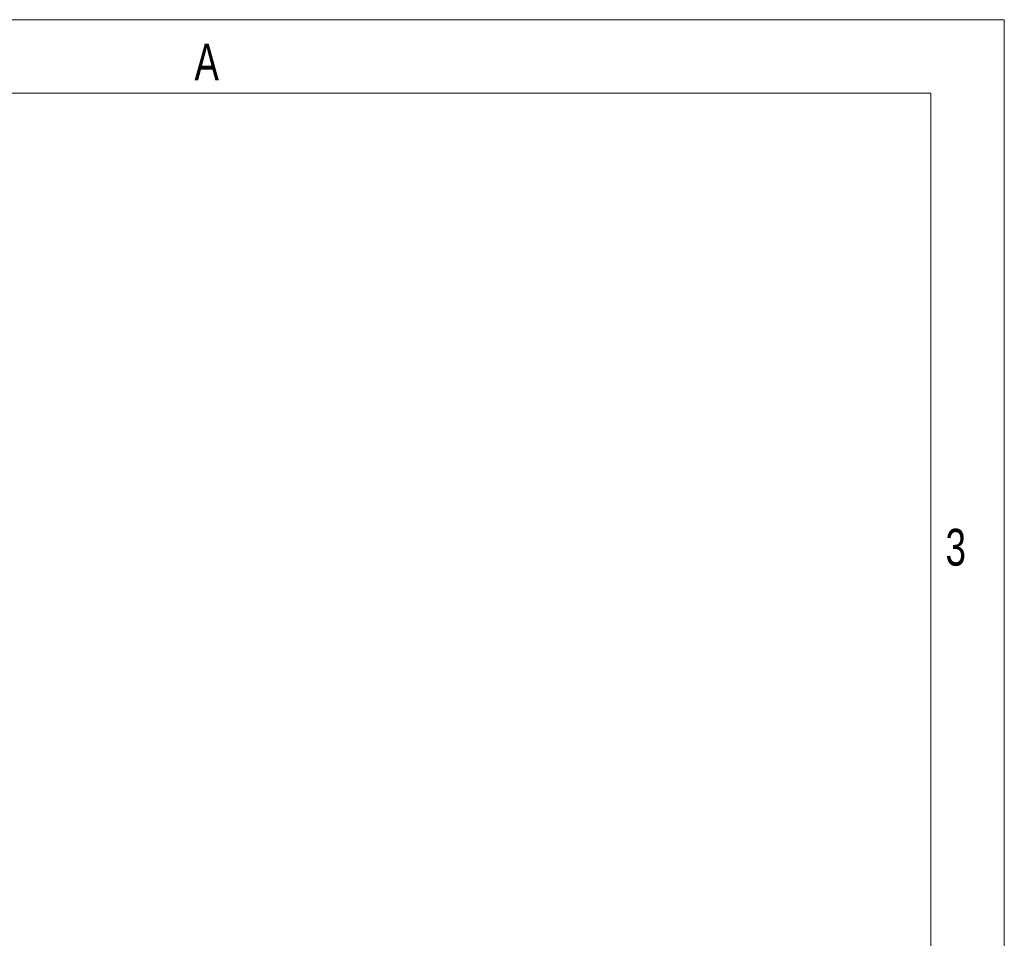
# Model space of a CAD drawing. Header units: millimetres. Extents: x 0 to 420, y 0 to 297.
# Tile 28 of 28: x 354 to 420, y 235 to 297. Entities that reach past the tile are written whole.
import ezdxf

# ---------------------------------------------------------------- set-up
doc = ezdxf.new("R2010")
doc.units = ezdxf.units.MM
doc.layers.add('FORMATO', color=179, linetype='Continuous')
doc.styles.add('SLDTEXTSTYLE1', font='TXT', dxfattribs={"width": 0.744681})

msp = doc.modelspace()

# ---------------------------------------------------------------- linework, layer by layer
at = {"layer": 'FORMATO', "color": 7, "linetype": 'Continuous', "lineweight": 18}
for p, q in [((420.3727, 297.169), (0.3727, 297.169)), ((420.3727, 297.169), (420.3727, 0.169)), ((25.3727, 292.169), (415.3727, 292.169)), ((415.3727, 5.169), (415.3727, 292.169))]:
    msp.add_line(p, q, dxfattribs=at)

# ---------------------------------------------------------------- texts
at = {"layer": 'FORMATO', "color": 7, "char_height": 2.5, "attachment_point": 1, "style": 'SLDTEXTSTYLE1'}
for s, insert in [('A', (365.3727, 295.5445)), ('3', (416.3839, 262.5833))]:
    msp.add_mtext(s, dxfattribs=dict(at, insert=insert))

doc.saveas('drawing.dxf')
